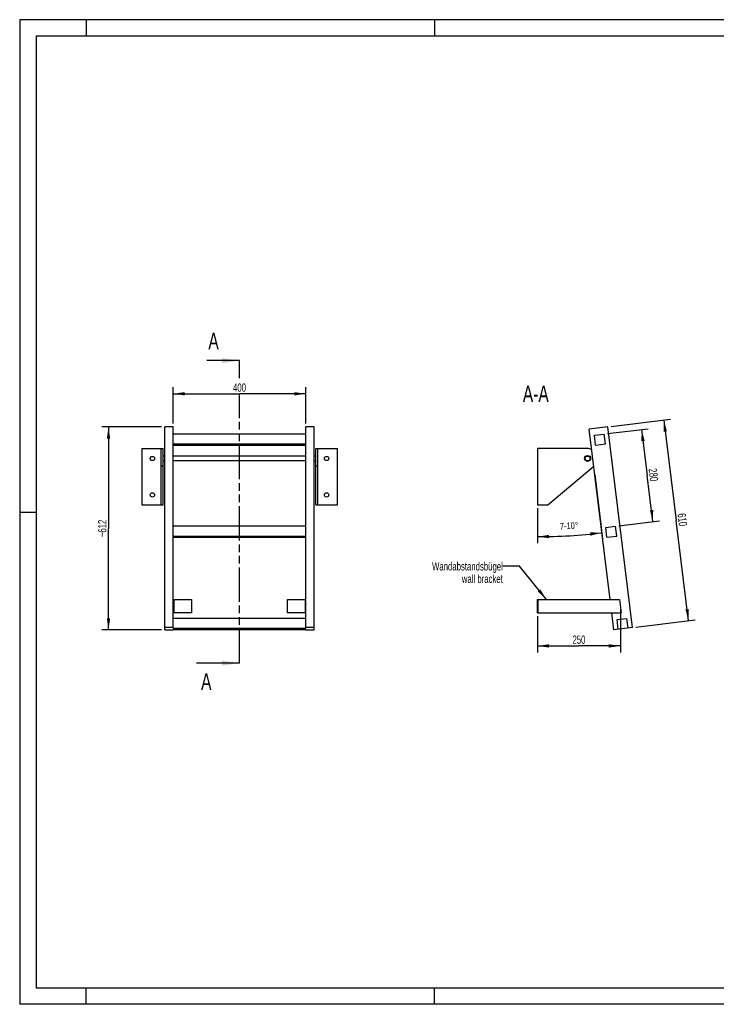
# Model space of a CAD drawing. Header units: millimetres. Extents: x 0 to 4200, y 0 to 2970.
# Tile 1 of 2: x 0 to 2100, y 0 to 2970. Entities that reach past the tile are written whole.
import ezdxf

# ---------------------------------------------------------------- set-up
doc = ezdxf.new("R2010")
doc.units = ezdxf.units.MM
doc.header["$LTSCALE"] = 231
doc.linetypes.add('PHANTOM', pattern=[0.8, 0.45, -0.05, 0.1, -0.05, 0.1, -0.05])
doc.layers.get('0').update_dxf_attribs({"linetype": 'CONTINUOUS'})
for name, color, linetype in [('005_AXIS', 7, 'CONTINUOUS'), ('050_DIMENSIONING', 7, 'CONTINUOUS'), ('053_NOTES', 7, 'CONTINUOUS'), ('HATCHING_BL0', 7, 'CONTINUOUS')]:
    doc.layers.add(name, color=color, linetype=linetype)
doc.styles.get("Standard").update_dxf_attribs({"font": 'txt', "width": 0.7})
doc.dimstyles.new('DIMSTYLE_1', dxfattribs={"dimtxt": 25, "dimasz": 35, "dimexe": 2, "dimexo": 1, "dimtad": 1, "dimdec": 1, "dimtxsty": 'Standard', "dimblk": '_FILLED', "dimblk1": '_FILLED', "dimblk2": '_FILLED', "dimcen": 0.09, "dimazin": 2, "dimtp": 0.5, "dimtm": 0.5, "dimtfac": 1, "dimtdec": 1, "dimtofl": 0, "dimtmove": 0, "dimatfit": 3, "dimldrblk": '_FILLED', "dimfxl": 1, "dimtolj": 1, "dimarcsym": 0})
doc.dimstyles.new('DIMSTYLE_2', dxfattribs={"dimtxt": 20, "dimasz": 35, "dimexe": 2, "dimexo": 1, "dimgap": 2, "dimtad": 1, "dimdec": 1, "dimtxsty": 'Standard', "dimblk": '_FILLED', "dimblk1": '_FILLED', "dimblk2": '_FILLED', "dimcen": 0.09, "dimazin": 2, "dimtp": 0.5, "dimtm": 0.5, "dimtfac": 1, "dimtdec": 1, "dimtofl": 0, "dimtmove": 0, "dimatfit": 3, "dimldrblk": '_FILLED', "dimfxl": 1, "dimtolj": 1, "dimarcsym": 0})
doc.dimstyles.new('DIMSTYLE_3', dxfattribs={"dimtxt": 25, "dimasz": 35, "dimexe": 2, "dimexo": 1, "dimtad": 1, "dimdec": 1, "dimtxsty": 'Standard', "dimblk": '_FILLED', "dimblk1": '_FILLED', "dimblk2": '_FILLED', "dimcen": 0.09, "dimazin": 2, "dimtp": 0.8, "dimtm": 0.8, "dimtfac": 1, "dimtdec": 1, "dimtofl": 0, "dimtmove": 0, "dimatfit": 3, "dimldrblk": '_FILLED', "dimfxl": 1, "dimtolj": 1, "dimarcsym": 0})
doc.dimstyles.new('DIMSTYLE_4', dxfattribs={"dimtxt": 25, "dimasz": 35, "dimexe": 2, "dimexo": 1, "dimtad": 1, "dimdec": 0, "dimtxsty": 'Standard', "dimblk": '_FILLED', "dimblk1": '_FILLED', "dimblk2": '_FILLED', "dimcen": 0.09, "dimazin": 2, "dimtp": 0.8, "dimtm": 0.8, "dimtfac": 1, "dimtdec": 0, "dimtofl": 0, "dimtmove": 0, "dimatfit": 3, "dimldrblk": '_FILLED', "dimfxl": 1, "dimtolj": 1, "dimarcsym": 0})
doc.dimstyles.new('DIMSTYLE_5', dxfattribs={"dimtxt": 25, "dimasz": 35, "dimexe": 2, "dimexo": 1, "dimtad": 1, "dimtxsty": 'Standard', "dimblk": '_FILLED', "dimblk1": '_FILLED', "dimblk2": '_FILLED', "dimcen": 0.09, "dimazin": 2, "dimtp": 0.5, "dimtm": 0.5, "dimtfac": 1, "dimtofl": 0, "dimtmove": 0, "dimatfit": 3, "dimldrblk": '_FILLED', "dimfxl": 1, "dimtolj": 1, "dimarcsym": 0})
doc.dimstyles.get("Standard").update_dxf_attribs({"dimtxt": 25, "dimasz": 35, "dimexe": 2, "dimexo": 1, "dimtad": 1, "dimtxsty": 'Standard', "dimblk": '_FILLED', "dimblk1": '_FILLED', "dimblk2": '_FILLED', "dimcen": 0.09, "dimazin": 2, "dimtol": 1, "dimtp": 0.01, "dimtm": 0.01, "dimtfac": 1, "dimtofl": 0, "dimtmove": 0, "dimatfit": 3, "dimldrblk": '_FILLED', "dimfxl": 1, "dimtolj": 1, "dimarcsym": 0})

# ---------------------------------------------------------------- blocks, each defined once
blk = doc.blocks.new('_FILLED')
at = {"color": 0, "linetype": 'ByBlock'}
blk.add_solid([(0, 0), (-1, 0.143), (-1, -0.143)], dxfattribs=at)
blk = doc.blocks.new('*D2')
at = {"layer": '050_DIMENSIONING', "color": 2, "linetype": 'Continuous', "transparency": 16777216}
for p, q in [((462.7, 1751.6), (462.7, 1861.6)), ((462.7, 1841.6), (662.7, 1841.6)), ((862.7, 1841.6), (662.7, 1841.6)), ((862.7, 1751.6), (862.7, 1861.6))]:
    blk.add_line(p, q, dxfattribs=at)
at = {"layer": '050_DIMENSIONING', "color": 2, "linetype": 'Continuous', "transparency": 16777216, "xscale": 35, "yscale": 35, "zscale": 35, "rotation": 180}
blk.add_blockref('_FILLED', (462.7, 1841.6), dxfattribs=at)
at = {"layer": '050_DIMENSIONING', "color": 2, "linetype": 'Continuous', "transparency": 16777216, "xscale": 35, "yscale": 35, "zscale": 35}
blk.add_blockref('_FILLED', (862.7, 1841.6), dxfattribs=at)
at = {"layer": '050_DIMENSIONING', "color": 2, "linetype": 'Continuous', "transparency": 16777216, "insert": (662.7, 1872.8), "char_height": 25, "width": 88.393, "attachment_point": 2, "line_spacing_factor": 0.9}
blk.add_mtext('400', dxfattribs=at)
blk = doc.blocks.new('*D3')
at = {"layer": '050_DIMENSIONING', "color": 2, "linetype": 'Continuous', "transparency": 16777216}
for p, q in [((1733.5, 1597.5), (1751.9, 1447.4)), ((1560.9, 1496.4), (1560.9, 1431.4)), ((1560.9, 1431.4), (1560.9, 1390.6)), ((1751.9, 1447.4), (1757.4, 1402.6))]:
    blk.add_line(p, q, dxfattribs=at)
for start, end in [(270, 273.5), (273.5, 277)]:
    blk.add_arc((1560.9, 3003.4), 1592.8, start, end, dxfattribs=at)
for points in [[(1595.8, 1416), (1560.9, 1410.6), (1595.9, 1406)], [(1720.8, 1413.6), (1755, 1422.5), (1719.7, 1423.6)]]:
    blk.add_solid(points, dxfattribs=at)
at = {"layer": '050_DIMENSIONING', "color": 2, "linetype": 'Continuous', "transparency": 16777216, "insert": (1655.7, 1453.5), "char_height": 20, "width": 105.714, "attachment_point": 2, "rotation": 3.5, "line_spacing_factor": 0.9}
blk.add_mtext('7-10\\fgdt;{\\W1.0;{\\fgdt;~}}', dxfattribs=at)
blk = doc.blocks.new('*D4')
at = {"layer": '050_DIMENSIONING', "color": 2, "linetype": 'Continuous', "transparency": 16777216}
for p, q in [((1783.2, 1742.8), (1961.8, 1764.7)), ((1942, 1762.3), (1979.2, 1459.6)), ((2016.3, 1156.8), (1979.2, 1459.6)), ((1857.5, 1137.3), (2036.2, 1159.3))]:
    blk.add_line(p, q, dxfattribs=at)
at = {"layer": '050_DIMENSIONING', "color": 2, "linetype": 'Continuous', "transparency": 16777216, "xscale": 35, "yscale": 35, "zscale": 35}
for p, rotation in [((1942, 1762.3), 97), ((2016.3, 1156.8), 277.0000000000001)]:
    blk.add_blockref('_FILLED', p, dxfattribs=dict(at, rotation=rotation))
at = {"layer": '050_DIMENSIONING', "color": 2, "linetype": 'Continuous', "transparency": 16777216, "insert": (2010.2, 1463.4), "char_height": 25, "width": 80.357, "attachment_point": 2, "rotation": 277, "line_spacing_factor": 0.9}
blk.add_mtext('610', dxfattribs=at)
blk = doc.blocks.new('*D5')
at = {"layer": '050_DIMENSIONING', "color": 2, "linetype": 'Continuous', "transparency": 16777216}
for p, q in [((427.7, 1741.6), (247.7, 1741.6)), ((267.7, 1741.6), (267.7, 1435.4)), ((267.7, 1129.2), (267.7, 1435.4)), ((427.7, 1129.2), (247.7, 1129.2))]:
    blk.add_line(p, q, dxfattribs=at)
at = {"layer": '050_DIMENSIONING', "color": 2, "linetype": 'Continuous', "transparency": 16777216, "xscale": 35, "yscale": 35, "zscale": 35}
for p, rotation in [((267.7, 1741.6), 90), ((267.7, 1129.2), 270)]:
    blk.add_blockref('_FILLED', p, dxfattribs=dict(at, rotation=rotation))
at = {"layer": '050_DIMENSIONING', "color": 2, "linetype": 'Continuous', "transparency": 16777216, "insert": (236.4, 1435.4), "char_height": 25, "width": 109.821, "attachment_point": 2, "rotation": 90, "line_spacing_factor": 0.9}
blk.add_mtext('~612', dxfattribs=at)
blk = doc.blocks.new('*D6')
at = {"layer": '050_DIMENSIONING', "color": 2, "linetype": 'Continuous', "transparency": 16777216}
for p, q in [((1810.9, 1191.1), (1810.9, 1061.1)), ((1560.9, 1171.1), (1560.9, 1061.1)), ((1560.9, 1081.1), (1685.9, 1081.1)), ((1810.9, 1081.1), (1685.9, 1081.1))]:
    blk.add_line(p, q, dxfattribs=at)
at = {"layer": '050_DIMENSIONING', "color": 2, "linetype": 'Continuous', "transparency": 16777216, "xscale": 35, "yscale": 35, "zscale": 35, "rotation": 180}
blk.add_blockref('_FILLED', (1560.9, 1081.1), dxfattribs=at)
at = {"layer": '050_DIMENSIONING', "color": 2, "linetype": 'Continuous', "transparency": 16777216, "xscale": 35, "yscale": 35, "zscale": 35}
blk.add_blockref('_FILLED', (1810.9, 1081.1), dxfattribs=at)
at = {"layer": '050_DIMENSIONING', "color": 2, "linetype": 'Continuous', "transparency": 16777216, "insert": (1685.9, 1112.4), "char_height": 25, "width": 111.964, "attachment_point": 2, "line_spacing_factor": 0.9}
blk.add_mtext('250 \\P ', dxfattribs=at)
blk = doc.blocks.new('*D7')
at = {"layer": '050_DIMENSIONING', "color": 2, "linetype": 'Continuous', "transparency": 16777216}
for p, q in [((1772.2, 1721.3), (1894.8, 1736.3)), ((1874.9, 1733.9), (1892, 1595)), ((1909.1, 1456), (1892, 1595)), ((1806.3, 1443.4), (1928.9, 1458.4))]:
    blk.add_line(p, q, dxfattribs=at)
at = {"layer": '050_DIMENSIONING', "color": 2, "linetype": 'Continuous', "transparency": 16777216, "xscale": 35, "yscale": 35, "zscale": 35}
for p, rotation in [((1874.9, 1733.9), 97), ((1909.1, 1456), 277.0000000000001)]:
    blk.add_blockref('_FILLED', p, dxfattribs=dict(at, rotation=rotation))
at = {"layer": '050_DIMENSIONING', "color": 2, "linetype": 'Continuous', "transparency": 16777216, "insert": (1923, 1598.8), "char_height": 25, "width": 88.393, "attachment_point": 2, "rotation": 277, "line_spacing_factor": 0.9}
blk.add_mtext('280', dxfattribs=at)
blk = doc.blocks.new('XSEC_FILLED')
at = {"color": 0, "linetype": 'ByBlock'}
blk.add_solid([(0, 0), (-1, 0.143), (-1, -0.143)], dxfattribs=at)
blk = doc.blocks.new('HATCHING_BL0', base_point=(597.8, 1487))
at = {"layer": 'HATCHING_BL0', "color": 7, "linetype": 'PHANTOM'}
for p, q in [((662.7, 1888.9), (662.7, 1941.6)), ((662.7, 1029.2), (662.7, 1838.6))]:
    blk.add_line(p, q, dxfattribs=at)
at = {"layer": 'HATCHING_BL0', "color": 7, "linetype": 'Continuous', "char_height": 50, "width": 64.286, "attachment_point": 1, "line_spacing_factor": 0.9}
for insert in [(568.8, 2025.7), (546.8, 998.4)]:
    blk.add_mtext('A', dxfattribs=dict(at, insert=insert))
at = {"layer": 'HATCHING_BL0', "color": 7, "linetype": 'Continuous'}
for points in [[(662.7, 1941.6), (564.2, 1941.6)], [(662.7, 1029.2), (532.9, 1029.2)]]:
    blk.add_leader(points, dimstyle='Standard', override={"dimasz": 52.5, "dimtad": 0, "dimldrblk": 'XSEC_FILLED'}, dxfattribs=at)

msp = doc.modelspace()

# ---------------------------------------------------------------- hatches: boundary and pattern name
at = {"linetype": 'Continuous'}
h = msp.add_hatch(dxfattribs=at)
h.set_pattern_fill('ANSI31', color=2, angle=90, style=0, pattern_type=2)
h.set_pattern_definition([(135, (1560.9, 1591.4), (-239.88, -239.88), [])])
edge = h.paths.add_edge_path()
edge.add_line((1834.192, 1134.475), (1804.415, 1130.819))
edge.add_line((1804.415, 1130.819), (1800.759, 1160.595))
edge.add_line((1800.759, 1160.595), (1830.535, 1164.251))
edge.add_line((1834.192, 1134.475), (1830.535, 1164.251))
edge = h.paths.add_edge_path()
edge.add_line((1736.168, 1686.644), (1732.512, 1716.421))
edge.add_line((1732.512, 1716.421), (1762.289, 1720.077))
edge.add_line((1765.945, 1690.301), (1762.289, 1720.077))
edge.add_line((1736.168, 1686.644), (1765.945, 1690.301))
edge = h.paths.add_edge_path()
edge.add_line((1770.292, 1408.732), (1766.636, 1438.508))
edge.add_line((1766.636, 1438.508), (1796.412, 1442.164))
edge.add_line((1800.068, 1412.388), (1796.412, 1442.164))
edge.add_line((1770.292, 1408.732), (1800.068, 1412.388))
edge = h.paths.add_edge_path()
edge.add_arc((1711.894, 1646.386), 7.5, 0, 180)
edge.add_arc((1711.894, 1646.386), 7.5, -180, 0)

# ---------------------------------------------------------------- linework, layer by layer
at = {"color": 3, "linetype": 'Continuous'}
for p, q in [((0, 2970), (0, 0)), ((4200, 2970), (0, 2970)), ((200, 2970), (200, 2920)), ((1250, 2970), (1250, 2920)), ((0, 1485), (50, 1485)), ((200, 0), (200, 50)), ((1250, 0), (1250, 50)), ((4200, 0), (0, 0))]:
    msp.add_line(p, q, dxfattribs=at)
at = {"color": 5, "linetype": 'Continuous'}
for p, q in [((50, 2920), (50, 50)), ((4150, 2920), (50, 2920)), ((50, 50), (4150, 50))]:
    msp.add_line(p, q, dxfattribs=at)
at = {"color": 7, "linetype": 'Continuous'}
for p, q in [((437.7, 1129.173), (437.7, 1741.573)), ((462.7, 1741.573), (437.7, 1741.573)), ((462.7, 1134.475), (462.7, 1741.573)), ((862.7, 1134.475), (862.7, 1741.573)), ((887.7, 1741.573), (862.7, 1741.573)), ((887.7, 1129.173), (887.7, 1741.573)), ((1773.251, 1741.573), (1716.675, 1734.627)), ((1847.591, 1136.12), (1773.251, 1741.573)), ((862.7, 1720.077), (462.7, 1720.077)), ((1732.512, 1716.421), (1762.289, 1720.077)), ((1736.168, 1686.644), (1732.512, 1716.421)), ((1765.945, 1690.301), (1762.289, 1720.077)), ((367.7, 1676.386), (432.7, 1676.386)), ((426.7, 1506.386), (426.7, 1676.386)), ((432.7, 1506.386), (432.7, 1676.386)), ((462.7, 1690.301), (862.7, 1690.301)), ((462.7, 1686.644), (862.7, 1686.644)), ((892.7, 1506.386), (892.7, 1676.386)), ((892.7, 1676.386), (957.7, 1676.386)), ((898.7, 1506.386), (898.7, 1676.386)), ((1711.894, 1676.386), (1560.894, 1676.386)), ((1736.168, 1686.644), (1765.945, 1690.301)), ((1592.51, 1506.386), (1730.411, 1622.758)), ((367.7, 1506.386), (432.7, 1506.386)), ((892.7, 1506.386), (957.7, 1506.386)), ((1560.894, 1506.386), (1592.51, 1506.386)), ((862.7, 1442.164), (462.7, 1442.164)), ((1766.636, 1438.508), (1796.412, 1442.164)), ((1770.292, 1408.732), (1766.636, 1438.508)), ((1800.068, 1412.388), (1796.412, 1442.164)), ((462.7, 1412.388), (862.7, 1412.388)), ((462.7, 1408.732), (862.7, 1408.732)), ((1770.292, 1408.732), (1800.068, 1412.388)), ((464.7, 1221.138), (517.7, 1221.138)), ((517.7, 1221.138), (517.7, 1181.138)), ((807.7, 1221.138), (860.7, 1221.138)), ((807.7, 1181.138), (807.7, 1221.138)), ((1560.894, 1221.138), (1808.438, 1221.138)), ((1560.894, 1181.138), (1560.894, 1221.138)), ((1562.894, 1181.138), (1562.894, 1221.138)), ((862.7, 1164.251), (462.7, 1164.251)), ((517.7, 1181.138), (464.7, 1181.138)), ((860.7, 1181.138), (807.7, 1181.138)), ((1560.894, 1181.138), (1813.349, 1181.138)), ((1800.759, 1160.595), (1830.535, 1164.251)), ((1804.415, 1130.819), (1800.759, 1160.595)), ((1834.192, 1134.475), (1830.535, 1164.251)), ((462.7, 1136.12), (437.7, 1136.12)), ((437.7, 1129.173), (462.7, 1129.173)), ((462.7, 1134.475), (862.7, 1134.475)), ((462.7, 1130.819), (862.7, 1130.819)), ((462.7, 1129.173), (462.7, 1130.819)), ((887.7, 1136.12), (862.7, 1136.12)), ((862.7, 1130.819), (862.7, 1129.173)), ((862.7, 1129.173), (887.7, 1129.173)), ((1847.591, 1136.12), (1791.016, 1129.173))]:
    msp.add_line(p, q, dxfattribs=at)
at = {"color": 9, "linetype": 'Continuous'}
for p, q in [((432.7, 1623.459), (426.7, 1623.459)), ((898.7, 1623.459), (892.7, 1623.459))]:
    msp.add_line(p, q, dxfattribs=at)
at = {"color": 7, "linetype": 'Continuous'}
msp.add_circle((1711.894, 1646.386), 7.5, dxfattribs=at)
msp.add_arc((1711.894, 1646.386), 30, 65.877649, 90, dxfattribs=at)
at = {"layer": '005_AXIS', "color": 7, "linetype": 'Continuous'}
for p, q in [((1779.724, 1221.138), (1716.675, 1734.627)), ((367.7, 1676.386), (367.7, 1506.386)), ((957.7, 1506.386), (957.7, 1676.386)), ((1560.894, 1676.386), (1560.894, 1506.386)), ((437.7, 1653.886), (432.7, 1653.886)), ((437.7, 1638.886), (432.7, 1638.886)), ((862.7, 1653.886), (462.7, 1653.886)), ((862.7, 1638.886), (462.7, 1638.886)), ((892.7, 1653.886), (887.7, 1653.886)), ((892.7, 1638.886), (887.7, 1638.886)), ((462.7, 1221.138), (464.7, 1221.138)), ((464.7, 1221.138), (464.7, 1181.138)), ((862.7, 1221.138), (860.7, 1221.138)), ((860.7, 1221.138), (860.7, 1181.138)), ((1808.438, 1221.138), (1813.349, 1181.138)), ((462.7, 1181.138), (464.7, 1181.138)), ((862.7, 1181.138), (860.7, 1181.138)), ((1791.016, 1129.173), (1784.635, 1181.138))]:
    msp.add_line(p, q, dxfattribs=at)
for centre, radius in [((400.2, 1646.386), 6.5), ((925.2, 1646.386), 6.5), ((1711.894, 1646.386), 9.25), ((400.2, 1536.386), 6.5), ((925.2, 1536.386), 6.5)]:
    msp.add_circle(centre, radius, dxfattribs=at)

# ---------------------------------------------------------------- block references
at = {"layer": 'HATCHING_BL0'}
msp.add_blockref('HATCHING_BL0', (597.821, 1487.046), dxfattribs=at)

# ---------------------------------------------------------------- texts
at = {"layer": '053_NOTES', "color": 2, "linetype": 'Continuous', "attachment_point": 3, "line_spacing_factor": 0.9}
for s, insert, char_height, width in [('A-A', (1594.866, 1866.573), 50, 196.42857), ('Wandabstandsbügel\\Pwall bracket', (1456.438, 1333.638), 25, 472.67857)]:
    msp.add_mtext(s, dxfattribs=dict(at, insert=insert, char_height=char_height, width=width))

# ---------------------------------------------------------------- dimensions: what is measured, and where the dimension line sits
at = {"layer": '050_DIMENSIONING', "color": 2, "linetype": 'Continuous'}
dim = msp.add_linear_dim(base=(862.7, 1841.573), p1=(462.7, 1750.573), p2=(862.7, 1750.573), dimstyle='DIMSTYLE_1', dxfattribs=at)
dim.commit()
dim.dimension.update_dxf_attribs({"geometry": '*D2', "text_midpoint": (659.128, 1841.573), "dimtype": 160})
for base, p1, p2, dimstyle, picture, middle in [((1941.983, 1762.291), (1856.524, 1137.217), (1782.184, 1742.67), 'DIMSTYLE_3', '*D4', (1978.718, 1463.109)), ((1874.943, 1733.909), (1805.345, 1443.261), (1771.222, 1721.174), 'DIMSTYLE_5', '*D7', (1891.569, 1598.497))]:
    dim = msp.add_linear_dim(base=base, p1=p1, p2=p2, angle=97, dimstyle=dimstyle, dxfattribs=at)
    dim.commit()
    dim.dimension.update_dxf_attribs({"geometry": picture, "text_midpoint": middle, "dimtype": 160})
dim = msp.add_linear_dim(base=(267.7, 1129.173), p1=(428.7, 1741.573), p2=(428.7, 1129.173), angle=270, text='~<>', dimstyle='DIMSTYLE_4', dxfattribs=at)
dim.commit()
dim.dimension.update_dxf_attribs({"geometry": '*D5', "text_midpoint": (267.7, 1435.373), "dimtype": 160})
dim = msp.add_angular_dim_2l(base=(1658.129, 1413.58), line1=((1560.894, 1513.314), (1560.894, 1497.386)), line2=((1731.447, 1614.322), (1733.388, 1598.513)), text='7-10%%d', dimstyle='DIMSTYLE_2', dxfattribs=at)
dim.commit()
dim.dimension.update_dxf_attribs({"geometry": '*D3', "text_midpoint": (1658.129, 1413.58), "dimtype": 162})
dim = msp.add_linear_dim(base=(1810.894, 1081.138), p1=(1560.894, 1172.138), p2=(1810.894, 1192.138), text='<> \\P ', dimstyle='DIMSTYLE_5', dxfattribs=at)
dim.commit()
dim.dimension.update_dxf_attribs({"geometry": '*D6', "text_midpoint": (1677.144, 1081.138), "dimtype": 160})

# ---------------------------------------------------------------- leaders
at = {"layer": '053_NOTES', "color": 2, "linetype": 'Continuous', "annotation_type": 0, "has_hookline": 1, "hookline_direction": 1, "text_width": 289.088}
msp.add_leader([(1587.89, 1221.138), (1506.438, 1321.138), (1456.438, 1321.138)], dimstyle='Standard', override={"dimtad": 0}, dxfattribs=at)

doc.saveas('drawing.dxf')
